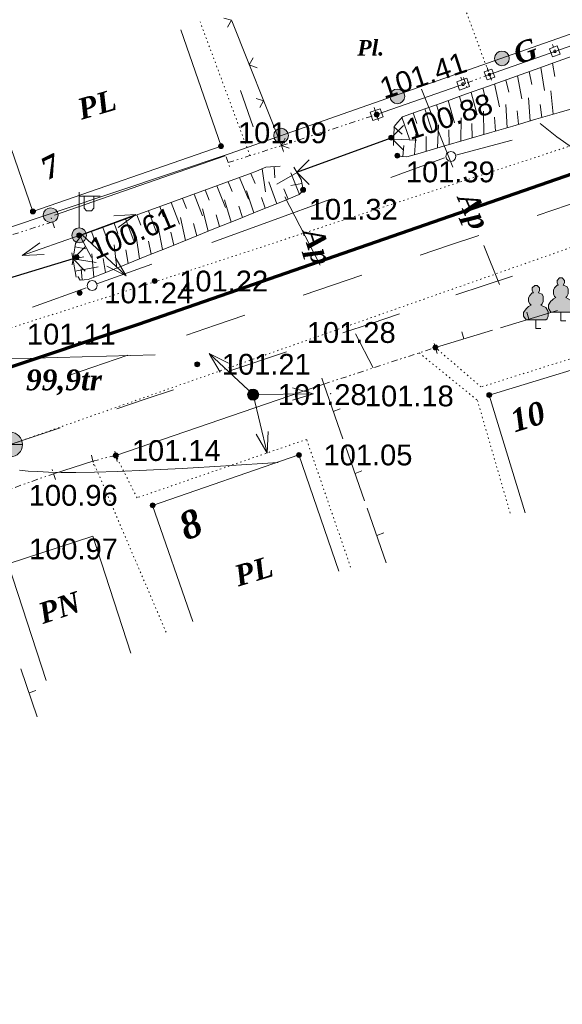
# Model space of a CAD drawing. Header units: millimetres. Extents: x 9396 to 25236, y 15106 to 31102.
# Tile 209 of 256: x 11494 to 11538, y 16671 to 16751. Entities that reach past the tile are written whole.
import ezdxf
from ezdxf.enums import TextEntityAlignment as Align

# ---------------------------------------------------------------- set-up
doc = ezdxf.new("R2010")
doc.units = ezdxf.units.MM
for name, pattern in [('DIVIDE', [1.25, 0.5, -0.25, 0, -0.25, 0, -0.25]), ('DOT', [0.25, 0, -0.25]), ('HIDDEN', [0.375, 0.25, -0.125])]:
    doc.linetypes.add(name, pattern=pattern)
for name, color, linetype, lineweight, true_color in [('1001010', 7, 'Continuous', 9, 0x000000), ('10010110', 7, 'Continuous', 20, 0xa25100), ('10010212', 7, 'Continuous', 9, 0x000000), ('1060000', 7, 'Continuous', 9, 0x000000), ('1070000', 7, 'DOT', 9, 0x000000), ('2030003', 7, 'Continuous', 9, 0x000000), ('2030012', 7, 'Continuous', 9, 0x000000), ('21100200', 7, 'HIDDEN', 0, 0x800080), ('3000105', 7, 'DIVIDE', 9, 0x000000), ('3000113', 7, 'Continuous', 9, 0x000000), ('3000130', 7, 'Continuous', 9, 0x000000), ('3000220', 7, 'Continuous', 9, 0x000000), ('3000260', 7, 'Continuous', 9, 0x000000), ('4000210', 7, 'Continuous', 9, 0x000000), ('5010210', 7, 'Continuous', 20, 0x008000), ('5010220', 7, 'Continuous', 30, 0x000000), ('5010420', 7, 'Continuous', 9, 0x000000), ('6011210', 1, 'Continuous', 9, 0xff0000), ('8010110', 7, 'Continuous', 20, 0x0080ff), ('8010120', 7, 'Continuous', 20, 0x0080ff), ('8010200', 7, 'Continuous', 9, 0x000000), ('9010120', 7, 'Continuous', 20, 0x000000)]:
    doc.layers.add(name, color=color, linetype=linetype, lineweight=lineweight, true_color=true_color)
doc.layers.add('Канализация', color=1, linetype='Continuous', lineweight=70)
doc.styles.add('1', font='timesbi.ttf', dxfattribs={"height": 0.00127})
doc.styles.add('10', font='timesbi.ttf', dxfattribs={"height": 0.001481})
doc.styles.add('12', font='timesbi.ttf', dxfattribs={"height": 0.001693})
doc.styles.add('2', font='timesbi.ttf', dxfattribs={"height": 0.001693})
doc.styles.add('3', font='timesbi.ttf', dxfattribs={"height": 0.001693})
doc.styles.add('9', font='timesbi.ttf', dxfattribs={"height": 0.001693})
doc.styles.add('F2', font='arial.ttf', dxfattribs={"height": 0.001693})

# ---------------------------------------------------------------- blocks, each defined once
blk = doc.blocks.new('SYMBOL21100200')
at = {"true_color": 0x800080}
h = blk.add_hatch(color=216, dxfattribs=at)
edge = h.paths.add_edge_path()
edge.add_arc((0, 0), 0.1, 0, 360)
at = {"color": 216, "linetype": 'Continuous', "lineweight": 0, "true_color": 0x800080}
blk.add_circle((0, 0), 0.1, dxfattribs=at)
blk = doc.blocks.new('SYMBOL5010220')
at = {"color": 18, "linetype": 'Continuous', "lineweight": 9, "true_color": 0x000000, "flags": 128}
blk.add_lwpolyline([(0.5, 0.5), (0, 0), (0.5, -0.5)], dxfattribs=at)
blk = doc.blocks.new('SYMBOL4000210')
at = {"true_color": 0xffffff}
blk.add_hatch(color=7, dxfattribs=at).paths.add_polyline_path([(0.05, 1.75), (-0.05, 1.75), (-0.15, 1.65), (-0.15, 1.55), (-0.1, 1.45), (-0.15, 1.45), (-0.25, 1.35), (-0.3, 1.25), (-0.3, 1.1), (-0.25, 1), (-0.2, 0.95), (-0.3, 0.9), (-0.35, 0.85), (-0.4, 0.8), (-0.5, 0.65), (-0.5, 0.5), (-0.4, 0.35), (-0.3, 0.35), (-0.1, 0.35), (0, 0.35), (0.15, 0.35), (0.4, 0.35), (0.45, 0.4), (0.5, 0.5), (0.5, 0.7), (0.4, 0.85), (0.2, 0.95), (0.25, 1), (0.3, 1.1), (0.3, 1.3), (0.25, 1.4), (0.1, 1.45), (0.15, 1.55), (0.15, 1.65)])
at = {"color": 18, "linetype": 'Continuous', "lineweight": 0, "true_color": 0x000000, "flags": 128}
blk.add_lwpolyline([(0.05, 1.75), (-0.05, 1.75), (-0.15, 1.65), (-0.15, 1.55), (-0.1, 1.45), (-0.15, 1.45), (-0.25, 1.35), (-0.3, 1.25), (-0.3, 1.1), (-0.25, 1), (-0.2, 0.95), (-0.3, 0.9), (-0.35, 0.85), (-0.4, 0.8), (-0.5, 0.65), (-0.5, 0.5), (-0.4, 0.35), (-0.3, 0.35), (-0.1, 0.35), (0, 0.35), (0.15, 0.35), (0.4, 0.35), (0.45, 0.4), (0.5, 0.5), (0.5, 0.7), (0.4, 0.85), (0.2, 0.95), (0.25, 1), (0.3, 1.1), (0.3, 1.3), (0.25, 1.4), (0.1, 1.45), (0.15, 1.55), (0.15, 1.65), (0.05, 1.75)], close=True, dxfattribs=at)
blk.add_lwpolyline([(0, 0.35), (0, 0), (0.2, 0)], dxfattribs=at)
blk = doc.blocks.new('SYMBOL2030003')
at = {"true_color": 0xffffff}
h = blk.add_hatch(color=7, dxfattribs=at)
edge = h.paths.add_edge_path()
edge.add_arc((0, 0), 0.3, 0, 360)
at = {"true_color": 0x000000}
h = blk.add_hatch(color=18, dxfattribs=at)
edge = h.paths.add_edge_path()
edge.add_arc((0, 0), 0.1, 0, 360)
at = {"color": 18, "linetype": 'Continuous', "lineweight": 0, "true_color": 0x000000, "flags": 128}
for points in [[(0, 0.3), (0, 1.75)], [(0, 1.6), (0.85, 1.6)], [(0.2, 1.6), (0.2, 1.1), (0.3, 1), (0.5, 1), (0.6, 1.1), (0.6, 1.6)]]:
    blk.add_lwpolyline(points, dxfattribs=at)
at = {"color": 18, "linetype": 'Continuous', "lineweight": 0, "true_color": 0x000000}
for radius in [0.3, 0.1]:
    blk.add_circle((0, 0), radius, dxfattribs=at)
blk = doc.blocks.new('SYMBOL5010420')
at = {"true_color": 0xffffff}
h = blk.add_hatch(color=7, dxfattribs=at)
edge = h.paths.add_edge_path()
edge.add_arc((0, 0), 0.5, 0, 360)
at = {"color": 18, "linetype": 'Continuous', "lineweight": 9, "true_color": 0x000000, "flags": 128}
blk.add_lwpolyline([(-0.5, 0), (0.5, 0)], dxfattribs=at)
at = {"color": 18, "linetype": 'Continuous', "lineweight": 9, "true_color": 0x000000}
blk.add_circle((0, 0), 0.5, dxfattribs=at)
blk = doc.blocks.new('SYMBOL2030012')
at = {"true_color": 0xffffff}
h = blk.add_hatch(color=7, dxfattribs=at)
edge = h.paths.add_edge_path()
edge.add_arc((0, 0), 0.225, 0, 360)
at = {"true_color": 0x000000}
h = blk.add_hatch(color=18, dxfattribs=at)
edge = h.paths.add_edge_path()
edge.add_arc((0, 0), 0.05, 0, 360)
at = {"color": 18, "linetype": 'Continuous', "lineweight": 0, "true_color": 0x000000}
for radius in [0.225, 0.05]:
    blk.add_circle((0, 0), radius, dxfattribs=at)
blk = doc.blocks.new('SYMBOL8010200')
at = {"true_color": 0x000000}
h = blk.add_hatch(color=18, dxfattribs=at)
edge = h.paths.add_edge_path()
edge.add_arc((0, 0), 0.3, 0, 360)
at = {"color": 18, "linetype": 'Continuous', "lineweight": 0, "true_color": 0x000000}
blk.add_circle((0, 0), 0.3, dxfattribs=at)

msp = doc.modelspace()

# ---------------------------------------------------------------- linework, layer by layer
at = {"layer": '1001010', "color": 253}
for points in [[(11491.478, 16745.204, 0), (11494.758, 16735.757, 0), (11510.078, 16741.077, 0), (11506.798, 16750.524, 0)], [(11546.555, 16714.832, 0), (11543.638, 16724.397, 0), (11531.898, 16720.817, 0), (11534.815, 16711.252, 0)], [(11519.675, 16706.503, 0), (11516.418, 16715.957, 0), (11504.518, 16711.857, 0), (11507.775, 16702.403, 0)], [(11502.746, 16699.846, 0), (11499.658, 16709.357, 0), (11492.758, 16707.117, 0), (11495.846, 16697.606, 0)]]:
    msp.add_polyline3d(points, dxfattribs=at)
at = {"layer": '10010110'}
for points in [[(11561.286, 16735.847, 0), (11558.74, 16736.515, 18.396), (11556.418, 16737.042, 37.772), (11554.301, 16737.454, 57.619), (11552.369, 16737.771, 77.429), (11550.601, 16738.017, 96.695), (11548.976, 16738.214, 114.907), (11547.476, 16738.386, 131.558), (11546.079, 16738.554, 146.14), (11544.765, 16738.744, 158.077), (11543.512, 16738.98, 166.518), (11542.299, 16739.292, 170.548), (11541.101, 16739.705, 169.248), (11539.898, 16740.247, 161.702), (11538.666, 16740.946, 146.992), (11537.384, 16741.829, 124.201), (11536.028, 16742.922, 92.411)], [(11514.734, 16715.334, 0), (11510.464, 16715.069, 0), (11506.921, 16714.867, 0), (11504.018, 16714.72, 0), (11501.668, 16714.621, 0), (11499.784, 16714.564, 0), (11498.279, 16714.541, 0), (11497.066, 16714.545, 0), (11496.057, 16714.569, 0), (11495.177, 16714.606, 0), (11494.391, 16714.654, 0), (11493.679, 16714.71, 0)]]:
    msp.add_polyline3d(points, dxfattribs=at)
at = {"layer": '10010212', "color": 253}
for p, q in [((11537.501, 16747.977), (11539.391, 16748.647)), ((11535.621, 16747.297), (11537.501, 16747.977)), ((11536.091, 16747.467), (11536.391, 16745.597)), ((11536.091, 16747.467), (11536.391, 16745.597)), ((11537.031, 16747.807), (11537.221, 16746.737)), ((11531.851, 16745.957), (11533.731, 16746.627)), ((11533.731, 16746.627), (11535.621, 16747.297)), ((11534.201, 16746.797), (11534.561, 16744.927)), ((11534.201, 16746.797), (11534.561, 16744.927)), ((11535.151, 16747.137), (11535.361, 16746.097)), ((11529.961, 16745.287), (11531.851, 16745.957)), ((11531.381, 16745.787), (11531.631, 16744.827)), ((11532.321, 16746.127), (11532.731, 16744.267)), ((11532.321, 16746.127), (11532.731, 16744.267)), ((11533.261, 16746.457), (11533.491, 16745.467)), ((11528.081, 16744.607), (11529.961, 16745.287)), ((11529.491, 16745.117), (11529.761, 16744.187)), ((11530.431, 16745.447), (11530.911, 16743.607)), ((11530.431, 16745.447), (11530.911, 16743.607)), ((11535.231, 16743.117), (11535.081, 16745.007)), ((11535.231, 16743.117), (11535.081, 16745.007)), ((11537.111, 16743.667), (11536.901, 16745.557)), ((11537.111, 16743.667), (11536.901, 16745.557)), ((11526.191, 16743.937), (11528.081, 16744.607)), ((11527.601, 16744.437), (11527.891, 16743.557)), ((11528.551, 16744.777), (11529.081, 16742.957)), ((11528.551, 16744.777), (11529.081, 16742.957)), ((11533.351, 16742.567), (11533.251, 16744.467)), ((11533.351, 16742.567), (11533.251, 16744.467)), ((11536.171, 16743.397), (11536.041, 16744.457)), ((11539.461, 16744.357), (11537.581, 16743.807)), ((11524.781, 16743.427), (11525.421, 16741.637)), ((11524.781, 16743.427), (11525.421, 16741.637)), ((11525.721, 16743.767), (11526.021, 16742.917)), ((11526.661, 16744.107), (11527.251, 16742.297)), ((11526.661, 16744.107), (11527.251, 16742.297)), ((11529.581, 16741.467), (11529.601, 16743.367)), ((11529.581, 16741.467), (11529.601, 16743.367)), ((11531.461, 16742.017), (11531.431, 16743.917)), ((11531.461, 16742.017), (11531.431, 16743.917)), ((11532.401, 16742.297), (11532.321, 16743.417)), ((11534.291, 16742.847), (11534.181, 16743.937)), ((11537.581, 16743.807), (11535.701, 16743.257)), ((11524.141, 16742.647), (11524.821, 16742.057)), ((11527.701, 16740.927), (11527.781, 16742.817)), ((11527.701, 16740.927), (11527.781, 16742.817)), ((11530.521, 16741.747), (11530.471, 16742.907)), ((11533.821, 16742.707), (11531.931, 16742.157)), ((11535.701, 16743.257), (11533.821, 16742.707)), ((11525.821, 16740.377), (11525.951, 16742.267)), ((11525.821, 16740.377), (11525.951, 16742.267)), ((11526.761, 16740.647), (11526.761, 16741.867)), ((11528.641, 16741.197), (11528.611, 16742.387)), ((11531.931, 16742.157), (11530.051, 16741.607)), ((11524.121, 16741.637), (11526.021, 16741.557)), ((11524.121, 16741.637), (11526.021, 16741.557)), ((11524.861, 16740.217), (11524.941, 16741.117)), ((11528.171, 16741.057), (11526.291, 16740.507)), ((11530.051, 16741.607), (11528.171, 16741.057)), ((11514.391, 16739.407), (11514.461, 16738.507)), ((11512.511, 16738.857), (11512.851, 16738.027)), ((11513.431, 16739.227), (11513.701, 16737.347)), ((11513.431, 16739.227), (11513.701, 16737.347)), ((11516.261, 16738.937), (11514.611, 16737.987)), ((11516.261, 16738.937), (11514.611, 16737.987)), ((11516.471, 16737.137), (11515.761, 16738.897)), ((11516.471, 16737.137), (11515.761, 16738.897)), ((11509.271, 16737.677), (11511.121, 16738.347)), ((11509.731, 16737.847), (11510.431, 16736.077)), ((11509.731, 16737.847), (11510.431, 16736.077)), ((11510.661, 16738.177), (11510.981, 16737.377)), ((11511.591, 16738.517), (11512.301, 16736.757)), ((11511.591, 16738.517), (11512.301, 16736.757)), ((11514.611, 16736.387), (11513.961, 16738.177)), ((11514.611, 16736.387), (11513.961, 16738.177)), ((11516.651, 16738.037), (11515.771, 16737.867)), ((11505.561, 16736.327), (11507.411, 16736.997)), ((11507.411, 16736.997), (11509.271, 16737.677)), ((11507.881, 16737.167), (11508.571, 16735.397)), ((11507.881, 16737.167), (11508.571, 16735.397)), ((11508.801, 16737.507), (11509.121, 16736.687)), ((11512.751, 16735.647), (11512.161, 16737.447)), ((11512.751, 16735.647), (11512.161, 16737.447)), ((11515.541, 16736.767), (11515.201, 16737.597)), ((11503.701, 16735.647), (11505.561, 16736.327)), ((11505.091, 16736.157), (11505.411, 16735.327)), ((11506.021, 16736.497), (11506.711, 16734.717)), ((11506.021, 16736.497), (11506.711, 16734.717)), ((11506.951, 16736.827), (11507.271, 16736.007)), ((11510.891, 16734.897), (11510.361, 16736.717)), ((11510.891, 16734.897), (11510.361, 16736.717)), ((11511.821, 16735.267), (11511.521, 16736.187)), ((11515.081, 16736.577), (11513.221, 16735.827)), ((11513.681, 16736.017), (11513.361, 16736.897)), ((11501.851, 16734.977), (11503.701, 16735.647)), ((11503.241, 16735.477), (11503.551, 16734.647)), ((11504.171, 16735.817), (11504.841, 16734.047)), ((11504.171, 16735.817), (11504.841, 16734.047)), ((11509.041, 16734.147), (11508.561, 16735.987)), ((11509.041, 16734.147), (11508.561, 16735.987)), ((11509.961, 16734.527), (11509.681, 16735.477)), ((11513.221, 16735.827), (11511.361, 16735.087)), ((11499.991, 16734.297), (11501.851, 16734.977)), ((11501.381, 16734.807), (11501.691, 16733.967)), ((11502.311, 16735.147), (11502.981, 16733.367)), ((11502.311, 16735.147), (11502.981, 16733.367)), ((11507.181, 16733.397), (11506.771, 16735.257)), ((11507.181, 16733.397), (11506.771, 16735.257)), ((11508.111, 16733.777), (11507.841, 16734.777)), ((11511.361, 16735.087), (11509.501, 16734.337)), ((11499.531, 16734.137), (11499.841, 16733.287)), ((11500.461, 16734.467), (11501.111, 16732.687)), ((11500.461, 16734.467), (11501.111, 16732.687)), ((11503.461, 16731.907), (11503.171, 16733.787)), ((11503.461, 16731.907), (11503.171, 16733.787)), ((11505.321, 16732.657), (11504.971, 16734.517)), ((11505.321, 16732.657), (11504.971, 16734.517)), ((11506.251, 16733.027), (11506.001, 16734.067)), ((11509.501, 16734.337), (11507.641, 16733.587)), ((11498.661, 16733.707), (11499.531, 16732.017)), ((11498.661, 16733.707), (11499.531, 16732.017)), ((11501.601, 16731.157), (11501.381, 16733.047)), ((11501.601, 16731.157), (11501.381, 16733.047)), ((11504.391, 16732.277), (11504.171, 16733.357)), ((11507.641, 16733.587), (11505.781, 16732.837)), ((11498.301, 16730.417), (11497.951, 16732.387)), ((11498.191, 16732.877), (11499.081, 16732.727)), ((11499.741, 16730.417), (11499.581, 16732.307)), ((11499.741, 16730.417), (11499.581, 16732.307)), ((11502.531, 16731.537), (11502.331, 16732.647)), ((11505.781, 16732.837), (11503.921, 16732.097)), ((11498.041, 16731.897), (11498.921, 16732.057)), ((11498.041, 16731.897), (11499.911, 16731.597)), ((11498.041, 16731.897), (11499.911, 16731.597)), ((11502.071, 16731.347), (11500.211, 16730.597)), ((11500.671, 16730.787), (11500.501, 16731.937)), ((11503.921, 16732.097), (11502.071, 16731.347)), ((11498.211, 16730.907), (11500.081, 16731.247)), ((11498.211, 16730.907), (11500.081, 16731.247)), ((11498.781, 16730.187), (11498.711, 16731.087))]:
    msp.add_line(p, q, dxfattribs=at)
for points in [[(11524.471, 16743.017, 0), (11524.851, 16743.457, 0), (11526.191, 16743.937, 0)], [(11524.101, 16741.137, 0), (11524.161, 16742.667, 0), (11524.471, 16743.017, 0)], [(11526.291, 16740.507, 0), (11525.201, 16740.197, 0), (11524.371, 16740.257, 0)], [(11512.971, 16739.047, 0), (11513.721, 16739.357, 0), (11514.881, 16739.437, 0)], [(11516.011, 16739.367, 0), (11516.591, 16738.367, 0), (11516.751, 16737.537, 0)], [(11511.121, 16738.347, 0), (11512.391, 16738.807, 0), (11512.971, 16739.047, 0)], [(11516.791, 16737.527, 0), (11516.441, 16737.127, 0), (11515.081, 16736.577, 0)], [(11498.361, 16733.317, 0), (11498.781, 16733.857, 0), (11499.991, 16734.297, 0)], [(11497.961, 16731.407, 0), (11498.241, 16733.167, 0), (11498.361, 16733.317, 0)], [(11500.211, 16730.597, 0), (11499.281, 16730.227, 0), (11498.631, 16730.177, 0), (11498.441, 16730.477, 0)]]:
    msp.add_polyline3d(points, dxfattribs=at)
at = {"layer": '1060000', "color": 253}
msp.add_polyline3d([(11493.031, 16716.81, 0.202), (11492.838, 16723.766, 60.753), (11504.728, 16724.096, 52.326)], dxfattribs=at)
at = {"layer": '1070000', "color": 253}
for p, q in [((11512.437, 16740.292), (11508.38, 16751.174)), ((11499.657, 16715.465), (11505.709, 16701.313))]:
    msp.add_line(p, q, dxfattribs=at)
for points in [[(11531.918, 16746.897, 0), (11529.403, 16753.672, 0), (11543.402, 16758.619, 0), (11539.841, 16769.007, 0)], [(11631.61, 16766.031, 9.996), (11590.029, 16750.932, 17.847), (11493.276, 16716.92, 39.487), (11419.136, 16691.715, 57.371)], [(11476.99, 16721.2, 94.392), (11504.617, 16730.006, 94.392), (11540.941, 16741.893, 94.392), (11589.261, 16758.734, 94.392)], [(11547.36, 16715.256, 0), (11544.095, 16725.545, 0), (11531.234, 16721.489, 0), (11527.518, 16724.697, 0)], [(11526.188, 16724.259, 0), (11530.937, 16720.4, 0), (11533.608, 16711.2, 0)], [(11520.621, 16706.829, 0), (11517.038, 16717.229, 0), (11503.247, 16712.477, 0), (11501.518, 16715.917, 0)]]:
    msp.add_polyline3d(points, dxfattribs=at)
at = {"layer": '3000105', "color": 253}
for p, q in [((11532.091, 16746.428), (11531.71, 16747.46)), ((11529.799, 16746.647), (11530.18, 16745.616)), ((11531.918, 16746.897), (11529.972, 16746.178)), ((11522.893, 16743.162), (11522.552, 16744.208)), ((11514.998, 16741.117), (11522.738, 16743.637)), ((11510.658, 16739.737), (11514.998, 16741.117)), ((11515.15, 16740.641), (11514.816, 16741.689)), ((11514.843, 16741.593), (11515.184, 16740.547)), ((11510.506, 16740.214), (11510.84, 16739.166)), ((11496.531, 16734.441), (11496.194, 16735.489)), ((11496.378, 16734.917), (11486.318, 16731.685)), ((11527.674, 16724.222), (11527.331, 16725.268)), ((11518.438, 16721.717), (11527.518, 16724.697)), ((11518.282, 16722.193), (11518.625, 16721.147)), ((11501.636, 16715.432), (11501.376, 16716.5)), ((11499.539, 16715.951), (11499.799, 16714.882)), ((11501.518, 16715.917), (11499.657, 16715.465)), ((11496.626, 16713.967), (11496.256, 16715.002)), ((11489.238, 16711.857), (11496.458, 16714.437))]:
    msp.add_line(p, q, dxfattribs=at)
at = {"layer": '3000113', "color": 253}
for p, q in [((11510.418, 16740.29), (11496.537, 16735.455)), ((11518.438, 16721.717), (11501.518, 16715.917)), ((11499.657, 16715.465), (11496.458, 16714.437))]:
    msp.add_line(p, q, dxfattribs=at)
at = {"layer": '3000130', "color": 253}
for p, q in [((11531.918, 16746.897), (11547.858, 16752.537)), ((11537.041, 16749.347), (11537.121, 16749.107)), ((11531.721, 16747.467), (11531.801, 16747.227)), ((11529.581, 16746.677), (11529.661, 16746.437)), ((11522.738, 16743.637), (11529.972, 16746.178)), ((11522.541, 16744.207), (11522.621, 16743.967))]:
    msp.add_line(p, q, dxfattribs=at)
for points in [[(11537.041, 16748.337, 0), (11537.661, 16748.557, 0), (11537.431, 16749.217, 0), (11536.811, 16748.997, 0), (11537.041, 16748.337, 0)], [(11537.241, 16748.687, 0), (11537.281, 16748.697, 0), (11537.321, 16748.727, 0), (11537.331, 16748.777, 0), (11537.321, 16748.827, 0), (11537.281, 16748.867, 0), (11537.241, 16748.877, 0), (11537.191, 16748.867, 0), (11537.151, 16748.827, 0), (11537.141, 16748.777, 0), (11537.151, 16748.727, 0), (11537.191, 16748.697, 0), (11537.241, 16748.687, 0)], [(11529.481, 16745.637, 0), (11530.301, 16745.927, 0), (11530.071, 16746.587, 0), (11529.251, 16746.297, 0), (11529.481, 16745.637, 0)], [(11531.721, 16746.457, 0), (11532.341, 16746.677, 0), (11532.111, 16747.337, 0), (11531.491, 16747.117, 0), (11531.721, 16746.457, 0)], [(11531.921, 16746.797, 0), (11531.971, 16746.817, 0), (11532.001, 16746.847, 0), (11532.011, 16746.897, 0), (11532.001, 16746.947, 0), (11531.971, 16746.977, 0), (11531.921, 16746.997, 0), (11531.871, 16746.977, 0), (11531.831, 16746.947, 0), (11531.821, 16746.897, 0), (11531.831, 16746.847, 0), (11531.871, 16746.817, 0), (11531.921, 16746.797, 0)], [(11529.771, 16745.997, 0), (11529.831, 16746.007, 0), (11529.871, 16746.057, 0), (11529.891, 16746.107, 0), (11529.871, 16746.167, 0), (11529.831, 16746.207, 0), (11529.771, 16746.227, 0), (11529.721, 16746.207, 0), (11529.681, 16746.167, 0), (11529.661, 16746.107, 0), (11529.681, 16746.057, 0), (11529.721, 16746.007, 0), (11529.771, 16745.997, 0)], [(11522.441, 16743.167, 0), (11523.261, 16743.447, 0), (11523.031, 16744.117, 0), (11522.211, 16743.827, 0), (11522.441, 16743.167, 0)], [(11522.741, 16743.527, 0), (11522.791, 16743.537, 0), (11522.831, 16743.577, 0), (11522.851, 16743.637, 0), (11522.831, 16743.697, 0), (11522.791, 16743.737, 0), (11522.741, 16743.747, 0), (11522.681, 16743.737, 0), (11522.641, 16743.697, 0), (11522.621, 16743.637, 0), (11522.641, 16743.577, 0), (11522.681, 16743.537, 0), (11522.741, 16743.527, 0)]]:
    msp.add_polyline3d(points, close=True, dxfattribs=at)
at = {"layer": '3000220', "color": 253}
for p, q in [((11532.811, 16726.297), (11537.461, 16727.707)), ((11535.131, 16727.007), (11534.961, 16727.577)), ((11527.521, 16724.697), (11532.171, 16726.107)), ((11529.841, 16725.407), (11529.671, 16725.977)), ((11518.441, 16721.717), (11519.991, 16717.277)), ((11519.211, 16719.497), (11519.781, 16719.697)), ((11520.201, 16716.677), (11521.751, 16712.237)), ((11520.981, 16714.457), (11521.541, 16714.657)), ((11521.961, 16711.637), (11523.521, 16707.197)), ((11522.741, 16709.417), (11523.311, 16709.617)), ((11493.791, 16698.557), (11495.121, 16694.657)), ((11494.461, 16696.607), (11495.021, 16696.807))]:
    msp.add_line(p, q, dxfattribs=at)
at = {"layer": '3000260', "color": 253}
msp.add_line((11514.998, 16741.117), (11510.952, 16751.249), dxfattribs=at)
for points in [[(11510.611, 16750.747, 0), (11510.931, 16751.317, 0), (11510.321, 16751.487, 0)], [(11513.011, 16747.437, 0), (11512.381, 16747.677, 0), (11512.681, 16748.257, 0)], [(11513.231, 16744.207, 0), (11513.541, 16744.767, 0), (11512.931, 16744.937, 0)], [(11515.621, 16740.897, 0), (11514.991, 16741.127, 0), (11515.301, 16741.717, 0)]]:
    msp.add_polyline3d(points, dxfattribs=at)
at = {"layer": '5010210'}
for p, q in [((11511.671, 16745.597), (11512.681, 16742.637)), ((11526.391, 16745.717, 60.866), (11528.931, 16739.357, 60.866)), ((11518.151, 16731.387), (11515.271, 16736.947)), ((11532.731, 16729.807, 60.866), (11531.461, 16732.997, 60.866)), ((11529.191, 16728.967), (11533.791, 16730.507)), ((11524.601, 16727.427), (11522.301, 16726.657)), ((11522.301, 16726.657), (11520.001, 16725.887)), ((11521.021, 16725.817), (11522.461, 16723.037)), ((11510.801, 16722.797), (11515.401, 16724.337)), ((11506.201, 16721.257), (11503.901, 16720.487)), ((11503.901, 16720.487), (11501.601, 16719.717))]:
    msp.add_line(p, q, dxfattribs=at)
msp.add_polyline3d([(11492.401, 16716.637, 0), (11492.931, 16716.807, 0), (11497.001, 16718.167, 0)], dxfattribs=at)
at = {"layer": '5010220', "color": 253}
for p, q in [((11516.258, 16738.957), (11523.918, 16741.757)), ((11498.038, 16731.897), (11472.638, 16724.257))]:
    msp.add_line(p, q, dxfattribs=at)
at = {"layer": '6011210'}
for p, q in [((11498.538, 16733.817), (11503.137, 16735.508)), ((11498.538, 16733.797), (11493.911, 16732.184)), ((11498.784, 16733.861, 14.058), (11502.365, 16730.516, 14.058)), ((11512.692, 16720.869, 14.058), (11509.111, 16724.214, 14.058)), ((11512.692, 16720.869, 10.741), (11517.592, 16720.932, 10.741)), ((11512.692, 16720.869, 34.511), (11513.833, 16716.103, 34.511))]:
    msp.add_line(p, q, dxfattribs=at)
for points in [[(11501.369, 16735.391, 0), (11503.137, 16735.508, 0), (11503.137, 16735.508, 0), (11501.714, 16734.452, 0)], [(11495.681, 16732.271, 0), (11493.911, 16732.184, 0), (11493.911, 16732.184, 0), (11495.352, 16733.216, 0)], [(11501.464, 16732.042, 14.058), (11502.365, 16730.516, 14.058), (11502.365, 16730.516, 14.058), (11500.781, 16731.311, 14.058)], [(11510.012, 16722.688, 14.058), (11509.111, 16724.214, 14.058), (11509.111, 16724.214, 14.058), (11510.695, 16723.419, 14.058)], [(11515.885, 16721.41, 10.741), (11517.592, 16720.932, 10.741), (11517.592, 16720.932, 10.741), (11515.898, 16720.41, 10.741)], [(11513.923, 16717.873, 34.511), (11513.833, 16716.103, 34.511), (11513.833, 16716.103, 34.511), (11512.951, 16717.64, 34.511)]]:
    msp.add_polyline3d(points, dxfattribs=at)
msp.add_point((11518.997, 16720.95, 10.741), dxfattribs=at)
at = {"layer": '8010110'}
msp.add_polyline3d([(11544.108, 16752.144, 0), (11510.73, 16740.446, 0), (11482.812, 16731.088, 100.916)], dxfattribs=at)
at = {"layer": '8010120'}
for p, q in [((11540.551, 16737.067, 0.511), (11535.791, 16735.437, 0.511)), ((11528.661, 16733.007, 0.511), (11531.041, 16733.817, 0.511)), ((11526.281, 16732.197, 0.511), (11528.661, 16733.007, 0.511)), ((11521.521, 16730.567, 0.511), (11516.771, 16728.947, 0.511)), ((11509.631, 16726.507, 0.511), (11512.011, 16727.317, 0.511)), ((11507.261, 16725.697, 0.511), (11509.631, 16726.507, 0.511)), ((11502.501, 16724.077, 0.511), (11497.741, 16722.447, 0.511))]:
    msp.add_line(p, q, dxfattribs=at)
at = {"layer": '9010120', "color": 253}
for p, q in [((11533.771, 16741.547), (11529.171, 16740.337)), ((11528.271, 16740.117), (11523.901, 16738.527)), ((11514.181, 16735.007), (11518.941, 16736.737)), ((11509.321, 16733.247), (11514.181, 16735.007)), ((11504.461, 16731.487), (11499.981, 16729.867)), ((11499.111, 16729.557), (11494.741, 16727.967))]:
    msp.add_line(p, q, dxfattribs=at)
for points in [[(11528.771, 16739.827, 0), (11528.981, 16739.887, 0), (11529.121, 16740.037, 0), (11529.181, 16740.237, 0), (11529.121, 16740.437, 0), (11528.981, 16740.587, 0), (11528.771, 16740.647, 0), (11528.571, 16740.587, 0), (11528.421, 16740.437, 0), (11528.371, 16740.237, 0), (11528.421, 16740.037, 0), (11528.571, 16739.887, 0), (11528.771, 16739.827, 0)], [(11499.601, 16729.327, 0), (11499.801, 16729.377, 0), (11499.951, 16729.527, 0), (11500.001, 16729.727, 0), (11499.951, 16729.937, 0), (11499.801, 16730.087, 0), (11499.601, 16730.137, 0), (11499.391, 16730.087, 0), (11499.241, 16729.937, 0), (11499.191, 16729.727, 0), (11499.241, 16729.527, 0), (11499.391, 16729.377, 0), (11499.601, 16729.327, 0)]]:
    msp.add_polyline3d(points, close=True, dxfattribs=at)
at = {"layer": 'Канализация'}
msp.add_lwpolyline([(12361.868, 16992.041), (12286.155, 16965.196), (12228.058, 16943.6), (12120.519, 16906.753), (12004.621, 16878.174), (11922.466, 16858.661), (11809.947, 16826.78), (11701.855, 16794.341), (11600.292, 16760.172), (11503.352, 16726.577), (11465.813, 16714.048), (11407.728, 16691.236), (11350.046, 16671.285)], dxfattribs=at)

# ---------------------------------------------------------------- block references
at = {"layer": '2030003', "color": 253, "xscale": 2, "yscale": 2, "zscale": 2}
msp.add_blockref('SYMBOL2030003', (11498.538, 16733.817), dxfattribs=at)
at = {"layer": '2030012', "color": 253, "xscale": 2, "yscale": 2, "zscale": 2}
msp.add_blockref('SYMBOL2030012', (11512.692, 16720.869, 21.481), dxfattribs=at)
at = {"layer": '21100200', "xscale": 2, "yscale": 2, "zscale": 2}
for p in [(11522.738, 16743.637, 202.82), (11523.918, 16741.757, 201.76), (11510.078, 16741.077, 202.18), (11524.418, 16740.297, 202.78), (11516.758, 16737.517, 202.64), (11494.778, 16735.757, 202.28), (11498.338, 16732.037, 201.22), (11504.676, 16730.1, 202.431), (11498.578, 16729.137, 202.48), (11527.518, 16724.697, 202.56), (11508.146, 16723.332, 202.418), (11512.692, 16720.869, 202.559), (11531.898, 16720.837, 202.36), (11516.418, 16715.957, 202.1), (11501.518, 16715.917, 202.28), (11504.518, 16711.857, 201.92)]:
    msp.add_blockref('SYMBOL21100200', p, dxfattribs=at)
at = {"layer": '4000210', "color": 253, "xscale": 2, "yscale": 2, "zscale": 2}
for p in [(11537.718, 16726.857), (11535.698, 16726.237)]:
    msp.add_blockref('SYMBOL4000210', p, dxfattribs=at)
at = {"layer": '5010220', "color": 253, "xscale": 2, "yscale": 2, "zscale": 2}
for p in [(11523.918, 16741.757), (11516.258, 16738.957), (11498.038, 16731.897)]:
    msp.add_blockref('SYMBOL5010220', p, dxfattribs=at)
at = {"layer": '5010420', "color": 253, "xscale": 2, "yscale": 2, "zscale": 2}
msp.add_blockref('SYMBOL5010420', (11492.932, 16716.804, 5.351), dxfattribs=at)
at = {"layer": '8010200', "color": 253, "xscale": 2, "yscale": 2, "zscale": 2}
for p in [(11532.931, 16748.208, 13.997), (11524.429, 16745.117, 65.429), (11514.962, 16741.929), (11496.219, 16735.456, 32.669)]:
    msp.add_blockref('SYMBOL8010200', p, dxfattribs=at)

# ---------------------------------------------------------------- texts
at = {"layer": '1001010', "color": 253, "style": '9'}
for s, rotation, p in [('PL', 16.4, (11498.478, 16744.021)), ('PL', 16.8, (11511.237, 16706.06)), ('PN', 18.5, (11495.312, 16703.002))]:
    msp.add_text(s, height=1.693, rotation=rotation, dxfattribs=at).set_placement(p, align=Align.MIDDLE_LEFT)
at = {"layer": '1001010', "color": 1, "true_color": 0xff0000, "style": '10'}
for s, height, rotation, p in [('7', 1.781, 26.2, (11495.598, 16739.101)), ('10', 1.8513, 17.4, (11533.686, 16718.665)), ('8', 2.23, 22.6, (11506.817, 16710))]:
    msp.add_text(s, height=height, rotation=rotation, dxfattribs=at).set_placement(p, align=Align.MIDDLE_LEFT)
at = {"layer": '1070000', "color": 253, "style": '1'}
msp.add_text('Pl.', height=1.2697, dxfattribs=at).set_placement((11521.163, 16749.072), align=Align.MIDDLE_LEFT)
at = {"layer": '21100200', "color": 253, "style": 'F2'}
for s, rotation, p in [('101.41', 18.1, (11523.078, 16745.717, 202.82)), ('100.88', 18.2, (11525.198, 16742.357, 201.76)), ('100.61', 22.8, (11499.518, 16732.597, 201.22))]:
    msp.add_text(s, height=1.693, rotation=rotation, dxfattribs=at).set_placement(p, align=Align.MIDDLE_LEFT)
for s, p in [('101.09', (11511.458, 16742.157, 202.18)), ('101.39', (11525.118, 16738.977, 202.78)), ('101.32', (11517.218, 16735.937, 202.64)), ('101.22', (11506.676, 16730.1, 202.431)), ('101.24', (11500.578, 16729.137, 202.48)), ('101.11', (11494.292, 16725.784, 149.287)), ('101.28', (11517.058, 16725.917, 202.56)), ('101.21', (11510.146, 16723.332, 202.418)), ('101.28', (11514.692, 16720.869, 202.559)), ('101.18', (11521.778, 16720.757, 202.36)), ('101.14', (11502.818, 16716.317, 79.12)), ('101.05', (11518.418, 16715.957, 202.1)), ('100.96', (11494.438, 16712.677, 201.92)), ('100.97', (11494.458, 16708.317, 29.1))]:
    msp.add_text(s, height=1.693, dxfattribs=at).set_placement(p, align=Align.MIDDLE_LEFT)
at = {"layer": '5010210', "color": 253}
for rotation, style, p in [(293.7, '2', (11530.056, 16737.177, 45.766)), (287.4, '3', (11517.506, 16734.357, 2.72))]:
    msp.add_text('Ap', height=1.693, rotation=rotation, dxfattribs=dict(at, style=style)).set_placement(p, align=Align.MIDDLE_LEFT)
at = {"layer": '5010420', "color": 253, "style": '12'}
msp.add_text('99,9tr', height=1.693, dxfattribs=at).set_placement((11494.212, 16722.064, 81.091), align=Align.MIDDLE_LEFT)
at = {"layer": '8010110', "color": 253, "style": '3'}
msp.add_text('G', height=1.693, rotation=19.6, dxfattribs=at).set_placement((11533.96, 16748.496, 34.098), align=Align.MIDDLE_LEFT)

doc.saveas('drawing.dxf')
